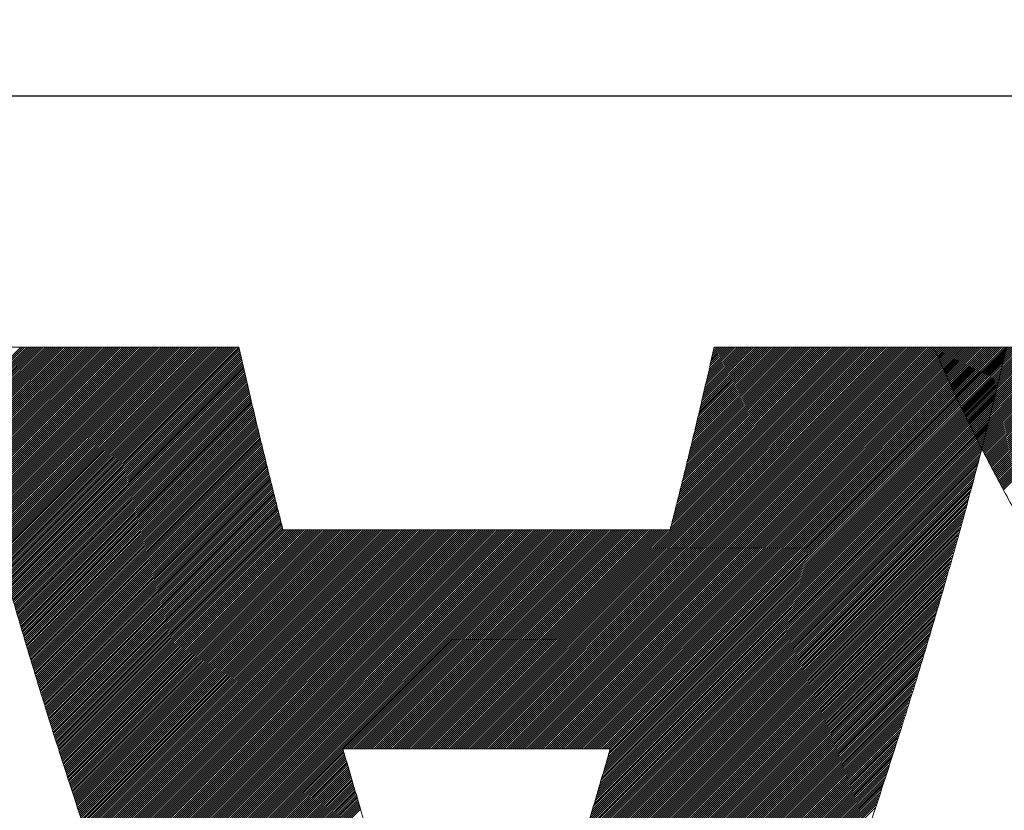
# Model space of a CAD drawing. Header units: millimetres. Extents: x 0 to 1076, y 0 to 742.
# Tile 55 of 124: x 145 to 149.31, y 487.87 to 491.33. Entities that reach past the tile are written whole.
import ezdxf

# ---------------------------------------------------------------- set-up
doc = ezdxf.new("R2010")
doc.units = ezdxf.units.MM
doc.header["$LTSCALE"] = 0.454724
doc.layers.add('NoLayerName_001', color=7, linetype='Continuous')
doc.layers.add('NoLayerName_002', color=7, linetype='Continuous')

# ---------------------------------------------------------------- blocks, each defined once
blk = doc.blocks.new('JZB_0009')
at = {"layer": 'NoLayerName_002', "color": 7, "linetype": 'Continuous', "lineweight": 25}
for p, q in [((11.0059, 4.8402), (10.7433, 4.5776)), ((11.0148, 4.8402), (10.745, 4.5704)), ((11.0237, 4.8402), (10.7467, 4.5632)), ((11.0326, 4.8402), (10.7484, 4.5561)), ((11.0415, 4.8402), (10.7502, 4.5489)), ((11.0504, 4.8402), (10.7519, 4.5417)), ((11.0593, 4.8402), (10.7537, 4.5346)), ((11.0682, 4.8402), (10.7556, 4.5276)), ((11.0771, 4.8402), (10.7574, 4.5205)), ((11.086, 4.8402), (10.7592, 4.5134)), ((11.095, 4.8402), (10.7611, 4.5063)), ((11.1039, 4.8402), (10.7629, 4.4992)), ((11.1128, 4.8402), (10.7647, 4.4922)), ((11.1217, 4.8402), (10.7665, 4.4851)), ((11.1306, 4.8402), (10.7684, 4.478)), ((11.1395, 4.8402), (10.7702, 4.4709)), ((11.1484, 4.8402), (10.772, 4.4638)), ((11.1573, 4.8402), (10.7739, 4.4568)), ((11.1662, 4.8402), (10.7757, 4.4497)), ((11.1751, 4.8402), (10.7775, 4.4426)), ((11.184, 4.8402), (10.7793, 4.4355)), ((11.1929, 4.8402), (10.7812, 4.4284)), ((11.2019, 4.8402), (10.783, 4.4214)), ((11.2108, 4.8402), (10.7848, 4.4143)), ((11.2197, 4.8402), (10.7867, 4.4072)), ((11.2286, 4.8402), (10.7885, 4.4001)), ((11.2375, 4.8402), (10.7903, 4.393)), ((11.2464, 4.8402), (10.7922, 4.386)), ((11.2553, 4.8402), (10.794, 4.3789)), ((11.2642, 4.8402), (10.7958, 4.3718)), ((11.2731, 4.8402), (10.7976, 4.3647)), ((11.282, 4.8402), (10.7995, 4.3576)), ((11.2909, 4.8402), (10.8013, 4.3506)), ((11.2998, 4.8402), (10.8031, 4.3435)), ((11.3088, 4.8402), (10.805, 4.3364)), ((11.3177, 4.8402), (10.8068, 4.3293)), ((11.3266, 4.8402), (10.8086, 4.3223)), ((11.3355, 4.8402), (10.8104, 4.3152)), ((11.3444, 4.8402), (10.8123, 4.3081)), ((11.3533, 4.8402), (10.8141, 4.301)), ((11.3622, 4.8402), (10.8159, 4.2939)), ((11.3711, 4.8402), (10.8178, 4.2869)), ((11.38, 4.8402), (10.8196, 4.2798)), ((11.3889, 4.8402), (10.8214, 4.2727)), ((11.3978, 4.8402), (10.8232, 4.2656)), ((11.4067, 4.8402), (10.8251, 4.2585)), ((11.4157, 4.8402), (10.8269, 4.2515)), ((11.4246, 4.8402), (10.8287, 4.2444)), ((11.4335, 4.8402), (10.8306, 4.2373)), ((11.4424, 4.8402), (10.8325, 4.2303)), ((11.4513, 4.8402), (10.8344, 4.2234)), ((11.4602, 4.8402), (10.8364, 4.2164)), ((11.4691, 4.8402), (10.8384, 4.2095)), ((11.478, 4.8402), (10.8403, 4.2025)), ((11.4869, 4.8402), (10.8423, 4.1956)), ((11.4958, 4.8402), (10.8442, 4.1886)), ((11.5047, 4.8402), (10.8462, 4.1817)), ((11.5136, 4.8402), (10.8482, 4.1747)), ((11.5226, 4.8402), (10.8501, 4.1678)), ((11.5315, 4.8402), (10.8521, 4.1608)), ((11.5404, 4.8402), (10.8541, 4.1539)), ((11.5493, 4.8402), (10.856, 4.1469)), ((11.5582, 4.8402), (10.858, 4.14)), ((11.5671, 4.8402), (10.8599, 4.133)), ((11.576, 4.8402), (10.8619, 4.1261)), ((11.5849, 4.8402), (10.8639, 4.1192)), ((11.5938, 4.8402), (10.8658, 4.1122)), ((11.6027, 4.8402), (10.8678, 4.1053)), ((11.6116, 4.8402), (10.8697, 4.0983)), ((11.6206, 4.8402), (10.8717, 4.0914)), ((11.6295, 4.8402), (10.8737, 4.0844)), ((11.6384, 4.8402), (10.8756, 4.0775)), ((11.6473, 4.8402), (10.8776, 4.0705)), ((11.6562, 4.8402), (10.8795, 4.0636)), ((11.6651, 4.8402), (10.8815, 4.0566)), ((11.674, 4.8402), (10.8835, 4.0497)), ((11.6829, 4.8402), (10.8854, 4.0427)), ((11.6918, 4.8402), (10.8874, 4.0358)), ((11.7007, 4.8402), (10.8893, 4.0288)), ((11.7096, 4.8402), (10.8913, 4.0219)), ((11.7185, 4.8402), (10.8933, 4.0149)), ((11.7275, 4.8402), (10.8952, 4.008)), ((11.7364, 4.8402), (10.8972, 4.001)), ((11.7453, 4.8402), (10.8992, 3.9941)), ((11.7542, 4.8402), (10.9011, 3.9871)), ((11.7631, 4.8402), (10.9031, 3.9802)), ((11.772, 4.8402), (10.905, 3.9733)), ((11.7809, 4.8402), (10.907, 3.9663)), ((11.7898, 4.8402), (10.909, 3.9594)), ((11.7987, 4.8402), (10.9109, 3.9524)), ((11.8076, 4.8402), (10.9129, 3.9455)), ((11.8165, 4.8402), (10.9148, 3.9385)), ((11.8254, 4.8402), (10.9168, 3.9316)), ((11.8344, 4.8402), (10.9188, 3.9246)), ((11.8433, 4.8402), (10.9207, 3.9177)), ((11.8522, 4.8402), (10.9227, 3.9107)), ((11.8611, 4.8402), (10.9246, 3.9038)), ((11.87, 4.8402), (10.9266, 3.8968)), ((11.8789, 4.8402), (10.9286, 3.8899)), ((11.8878, 4.8402), (10.9305, 3.8829)), ((11.8967, 4.8402), (10.9325, 3.876)), ((11.9056, 4.8402), (10.9344, 3.869)), ((11.9145, 4.8402), (10.9364, 3.8621)), ((11.9234, 4.8402), (10.9384, 3.8551)), ((11.9323, 4.8402), (10.9403, 3.8482)), ((11.9413, 4.8402), (10.9423, 3.8413)), ((11.9502, 4.8402), (10.9443, 3.8343)), ((11.9591, 4.8402), (10.9462, 3.8274)), ((11.9616, 4.8339), (10.9482, 3.8204)), ((11.9633, 4.8266), (10.9501, 3.8135)), ((14.6494, 4.8402), (12.8899, 3.0807)), ((14.6583, 4.8402), (12.8988, 3.0807)), ((14.6672, 4.8402), (12.9078, 3.0807)), ((14.6761, 4.8402), (12.9167, 3.0807)), ((14.6851, 4.8402), (12.9256, 3.0807)), ((14.694, 4.8402), (12.9345, 3.0807)), ((14.7029, 4.8402), (12.9434, 3.0807)), ((14.7118, 4.8402), (12.9523, 3.0807)), ((14.7207, 4.8402), (12.9612, 3.0807)), ((14.7296, 4.8402), (12.9701, 3.0807)), ((14.7385, 4.8402), (12.979, 3.0807)), ((14.7474, 4.8402), (12.9879, 3.0807)), ((14.7563, 4.8402), (12.9968, 3.0807)), ((14.7652, 4.8402), (13.0057, 3.0807)), ((14.7741, 4.8402), (13.0147, 3.0807)), ((14.783, 4.8402), (13.0236, 3.0807)), ((14.792, 4.8402), (13.0325, 3.0807)), ((14.8009, 4.8402), (13.0414, 3.0807)), ((14.8098, 4.8402), (13.0503, 3.0807)), ((14.8187, 4.8402), (13.0592, 3.0807)), ((14.8276, 4.8402), (13.0681, 3.0807)), ((14.8365, 4.8402), (13.077, 3.0807)), ((14.8454, 4.8402), (13.0859, 3.0807)), ((14.8543, 4.8402), (13.0948, 3.0807)), ((14.8632, 4.8402), (13.1037, 3.0807)), ((14.8721, 4.8402), (13.1126, 3.0807)), ((14.881, 4.8402), (13.1216, 3.0807)), ((14.8899, 4.8402), (13.1305, 3.0807)), ((14.8989, 4.8402), (13.1394, 3.0807)), ((14.9078, 4.8402), (13.1483, 3.0807)), ((14.9167, 4.8402), (13.1572, 3.0807)), ((14.9256, 4.8402), (13.1661, 3.0807)), ((14.9345, 4.8402), (13.175, 3.0807)), ((14.9434, 4.8402), (13.1839, 3.0807)), ((14.9523, 4.8402), (13.1928, 3.0807)), ((14.9612, 4.8402), (13.2017, 3.0807)), ((14.9701, 4.8402), (13.2106, 3.0807)), ((14.979, 4.8402), (13.2196, 3.0807)), ((14.9879, 4.8402), (13.2285, 3.0807)), ((14.9968, 4.8402), (13.2374, 3.0807)), ((15.0058, 4.8402), (13.2463, 3.0807)), ((15.0147, 4.8402), (13.2552, 3.0807)), ((15.0236, 4.8402), (13.2641, 3.0807)), ((15.0325, 4.8402), (13.273, 3.0807)), ((15.0414, 4.8402), (13.2819, 3.0807)), ((15.0503, 4.8402), (13.2908, 3.0807)), ((15.0592, 4.8402), (13.2997, 3.0807)), ((15.0681, 4.8402), (13.3086, 3.0807)), ((15.077, 4.8402), (13.3175, 3.0807)), ((15.0859, 4.8402), (13.3265, 3.0807)), ((15.0948, 4.8402), (13.3354, 3.0807)), ((15.1037, 4.8402), (13.3443, 3.0807)), ((15.1127, 4.8402), (13.3532, 3.0807)), ((15.1216, 4.8402), (13.3621, 3.0807)), ((15.1305, 4.8402), (13.371, 3.0807)), ((15.1394, 4.8402), (13.3799, 3.0807)), ((15.1483, 4.8402), (13.3888, 3.0807)), ((15.1572, 4.8402), (13.3977, 3.0807)), ((15.1661, 4.8402), (13.4066, 3.0807)), ((15.175, 4.8402), (13.4155, 3.0807)), ((15.1839, 4.8402), (13.4244, 3.0807)), ((15.1928, 4.8402), (13.4334, 3.0807)), ((15.2017, 4.8402), (13.4423, 3.0807)), ((15.2106, 4.8402), (13.4512, 3.0807)), ((15.2196, 4.8402), (13.4601, 3.0807)), ((15.2285, 4.8402), (13.469, 3.0807)), ((15.2374, 4.8402), (13.4779, 3.0807)), ((15.2463, 4.8402), (13.4868, 3.0807)), ((15.2552, 4.8402), (13.4957, 3.0807)), ((15.2641, 4.8402), (13.5046, 3.0807)), ((15.273, 4.8402), (13.5135, 3.0807)), ((15.2819, 4.8402), (13.5224, 3.0807)), ((15.2908, 4.8402), (13.5313, 3.0807)), ((15.2997, 4.8402), (13.5403, 3.0807)), ((15.3086, 4.8402), (13.5492, 3.0807)), ((15.3176, 4.8402), (13.5581, 3.0807)), ((15.3183, 4.832), (13.567, 3.0807)), ((14.6405, 4.8402), (13.8497, 4.0494)), ((14.6316, 4.8402), (13.8527, 4.0613)), ((14.6227, 4.8402), (13.8556, 4.0731)), ((14.6138, 4.8402), (13.8586, 4.085)), ((14.6049, 4.8402), (13.8615, 4.0969)), ((14.596, 4.8402), (13.8645, 4.1087)), ((14.5871, 4.8402), (13.8674, 4.1206)), ((14.5782, 4.8402), (13.8704, 4.1325)), ((14.5692, 4.8402), (13.8734, 4.1443)), ((14.5603, 4.8402), (13.8763, 4.1562)), ((14.5514, 4.8402), (13.8793, 4.1681)), ((14.5425, 4.8402), (13.8822, 4.1799)), ((14.5336, 4.8402), (13.8852, 4.1918)), ((14.5247, 4.8402), (13.8881, 4.2037)), ((14.5158, 4.8402), (13.8911, 4.2155)), ((14.5069, 4.8402), (13.8941, 4.2274)), ((14.498, 4.8402), (13.897, 4.2392)), ((14.4891, 4.8402), (13.9, 4.2511)), ((14.4802, 4.8402), (13.9029, 4.263)), ((14.4712, 4.8402), (13.9059, 4.2748)), ((14.4623, 4.8402), (13.9088, 4.2867)), ((14.4534, 4.8402), (13.9118, 4.2986)), ((14.4445, 4.8402), (13.9148, 4.3104)), ((14.4356, 4.8402), (13.9177, 4.3223)), ((14.4267, 4.8402), (13.9207, 4.3342)), ((14.4178, 4.8402), (13.9236, 4.346)), ((14.4089, 4.8402), (13.9266, 4.3579)), ((14.4, 4.8402), (13.9295, 4.3698)), ((14.3911, 4.8402), (13.9325, 4.3816)), ((14.3822, 4.8402), (13.9354, 4.3935)), ((14.3733, 4.8402), (13.9384, 4.4054)), ((14.3643, 4.8402), (13.9414, 4.4172)), ((14.3554, 4.8402), (13.9443, 4.4291)), ((14.3465, 4.8402), (13.9473, 4.441)), ((14.3376, 4.8402), (13.9502, 4.4528)), ((14.3287, 4.8402), (13.9529, 4.4644)), ((14.3198, 4.8402), (13.9556, 4.476)), ((14.3109, 4.8402), (13.9583, 4.4876)), ((14.302, 4.8402), (13.961, 4.4992)), ((14.2931, 4.8402), (13.9637, 4.5108)), ((14.2842, 4.8402), (13.9664, 4.5224)), ((14.2753, 4.8402), (13.9691, 4.534)), ((14.2664, 4.8402), (13.9718, 4.5457)), ((14.2574, 4.8402), (13.9745, 4.5573)), ((14.2485, 4.8402), (13.9772, 4.5689)), ((14.2396, 4.8402), (13.9799, 4.5805)), ((14.2307, 4.8402), (13.9826, 4.5921)), ((14.2218, 4.8402), (13.9853, 4.6037)), ((14.2129, 4.8402), (13.988, 4.6153)), ((14.204, 4.8402), (13.9907, 4.6269)), ((14.1951, 4.8402), (13.9934, 4.6385)), ((14.1862, 4.8402), (13.9961, 4.6501)), ((14.1773, 4.8402), (13.9987, 4.6617)), ((14.1684, 4.8402), (14.0014, 4.6733)), ((14.1595, 4.8402), (14.0041, 4.6849)), ((14.1505, 4.8402), (14.0068, 4.6965)), ((14.1416, 4.8402), (14.0095, 4.7081)), ((14.1327, 4.8402), (14.0122, 4.7197)), ((14.1238, 4.8402), (14.0149, 4.7313)), ((14.1149, 4.8402), (14.0176, 4.7429)), ((14.106, 4.8402), (14.0203, 4.7545)), ((14.0971, 4.8402), (14.023, 4.7661)), ((14.0882, 4.8402), (14.0257, 4.7777)), ((14.0793, 4.8402), (14.0284, 4.7893)), ((14.0704, 4.8402), (14.0311, 4.8009)), ((14.0615, 4.8402), (14.0338, 4.8125)), ((14.0526, 4.8402), (14.0365, 4.8241)), ((14.0436, 4.8402), (14.0392, 4.8357)), ((15.0059, 4.8403), (15.0016, 4.836)), ((15.0148, 4.8403), (15.0043, 4.8298)), ((15.0237, 4.8403), (15.007, 4.8237)), ((15.0326, 4.8403), (15.0097, 4.8175)), ((15.0415, 4.8403), (15.0125, 4.8113)), ((15.0504, 4.8403), (15.0152, 4.8051)), ((15.0593, 4.8403), (15.0179, 4.7989)), ((15.0682, 4.8403), (15.0206, 4.7927)), ((15.0771, 4.8403), (15.0234, 4.7865)), ((15.086, 4.8403), (15.0261, 4.7804)), ((15.0949, 4.8403), (15.0289, 4.7743)), ((15.1039, 4.8403), (15.0317, 4.7682)), ((15.1128, 4.8403), (15.0345, 4.7621)), ((15.1217, 4.8403), (15.0373, 4.756)), ((15.1306, 4.8403), (15.0401, 4.7499)), ((15.1395, 4.8403), (15.0429, 4.7438)), ((15.1484, 4.8403), (15.0457, 4.7376)), ((15.1573, 4.8403), (15.0485, 4.7315)), ((15.1662, 4.8403), (15.0513, 4.7254)), ((15.1751, 4.8403), (15.0541, 4.7193)), ((15.184, 4.8403), (15.0569, 4.7132)), ((15.1929, 4.8403), (15.0597, 4.7071)), ((15.2019, 4.8403), (15.0625, 4.701)), ((15.2108, 4.8403), (15.0653, 4.6949)), ((15.2197, 4.8403), (15.0681, 4.6888)), ((15.2286, 4.8403), (15.0709, 4.6826)), ((15.2375, 4.8403), (15.0737, 4.6765)), ((15.2464, 4.8403), (15.0765, 4.6704)), ((15.2553, 4.8403), (15.0793, 4.6643)), ((15.2642, 4.8403), (15.0822, 4.6583)), ((15.2731, 4.8403), (15.0852, 4.6524)), ((15.282, 4.8403), (15.0881, 4.6464)), ((15.2909, 4.8403), (15.091, 4.6404)), ((15.2998, 4.8403), (15.0939, 4.6344)), ((15.3088, 4.8403), (15.0969, 4.6284)), ((15.3177, 4.8403), (15.0998, 4.6225)), ((15.3266, 4.8403), (15.1027, 4.6165)), ((15.3355, 4.8403), (15.1057, 4.6105)), ((15.3444, 4.8403), (15.1086, 4.6045)), ((15.3533, 4.8403), (15.1115, 4.5985)), ((15.3622, 4.8403), (15.1144, 4.5926)), ((15.3711, 4.8403), (15.1174, 4.5866)), ((15.38, 4.8403), (15.1203, 4.5806)), ((15.3889, 4.8403), (15.1232, 4.5746)), ((15.3978, 4.8403), (15.1262, 4.5686)), ((15.4067, 4.8403), (15.1291, 4.5627)), ((15.4157, 4.8403), (15.132, 4.5567)), ((15.4246, 4.8403), (15.1349, 4.5507)), ((15.4335, 4.8403), (15.1379, 4.5447)), ((15.4424, 4.8403), (15.1408, 4.5387)), ((15.4513, 4.8403), (15.1437, 4.5328)), ((15.4602, 4.8403), (15.1467, 4.5268)), ((15.4691, 4.8403), (15.1496, 4.5208)), ((15.478, 4.8403), (15.1525, 4.5148)), ((15.4869, 4.8403), (15.1554, 4.5088)), ((15.4958, 4.8403), (15.1584, 4.5029)), ((15.5047, 4.8403), (15.1613, 4.4969)), ((15.5136, 4.8403), (15.1642, 4.4909)), ((15.5226, 4.8403), (15.1672, 4.4849)), ((15.5315, 4.8403), (15.1701, 4.4789)), ((15.5404, 4.8403), (15.173, 4.473)), ((15.5493, 4.8403), (15.1759, 4.467)), ((15.5582, 4.8403), (15.1789, 4.461)), ((15.5671, 4.8403), (15.1818, 4.455)), ((15.576, 4.8403), (15.1847, 4.4491)), ((15.5849, 4.8403), (15.1877, 4.4431)), ((15.5938, 4.8403), (15.1906, 4.4371)), ((15.6027, 4.8403), (15.1935, 4.4311)), ((15.6116, 4.8403), (15.1964, 4.4251)), ((15.6205, 4.8403), (15.1994, 4.4192)), ((15.6295, 4.8403), (15.2023, 4.4132)), ((15.6384, 4.8403), (15.2054, 4.4074)), ((15.6473, 4.8403), (15.2085, 4.4015)), ((15.6562, 4.8403), (15.2116, 4.3957)), ((15.6651, 4.8403), (15.2146, 4.3899)), ((15.674, 4.8403), (15.2177, 4.384)), ((15.6829, 4.8403), (15.2208, 4.3782)), ((15.6918, 4.8403), (15.2239, 4.3724)), ((15.7007, 4.8403), (15.2269, 4.3665)), ((15.7096, 4.8403), (15.23, 4.3607)), ((15.7185, 4.8403), (15.2331, 4.3549)), ((15.7274, 4.8403), (15.2362, 4.349)), ((15.7364, 4.8403), (15.2392, 4.3432)), ((15.7453, 4.8403), (15.2423, 4.3374)), ((15.7542, 4.8403), (15.2454, 4.3315)), ((15.7631, 4.8403), (15.2485, 4.3257)), ((15.772, 4.8403), (15.2515, 4.3199)), ((15.7809, 4.8403), (15.2546, 4.314)), ((15.7898, 4.8403), (15.2577, 4.3082)), ((15.7987, 4.8403), (15.2608, 4.3024)), ((15.8076, 4.8403), (15.2638, 4.2965)), ((15.8165, 4.8403), (15.2669, 4.2907)), ((15.8254, 4.8403), (15.27, 4.2849)), ((15.8343, 4.8403), (15.273, 4.279)), ((15.8433, 4.8403), (15.2761, 4.2732)), ((15.8522, 4.8403), (15.2792, 4.2674)), ((15.8611, 4.8403), (15.2823, 4.2615)), ((15.87, 4.8403), (15.2853, 4.2557)), ((15.8789, 4.8403), (15.2884, 4.2499)), ((15.8878, 4.8403), (15.2915, 4.244)), ((15.8967, 4.8403), (15.2946, 4.2382)), ((15.9056, 4.8403), (15.2976, 4.2324)), ((15.9145, 4.8403), (15.3007, 4.2265)), ((15.9234, 4.8403), (15.3038, 4.2207)), ((15.9323, 4.8403), (15.3069, 4.2149)), ((11.965, 4.8194), (10.9521, 3.8065)), ((11.9667, 4.8122), (10.9541, 3.7996)), ((11.9683, 4.8049), (10.956, 3.7926)), ((11.97, 4.7977), (10.958, 3.7857)), ((11.9717, 4.7905), (10.9599, 3.7787)), ((15.3155, 4.8203), (13.5759, 3.0807)), ((15.307, 4.7851), (13.5778, 3.056)), ((15.3098, 4.7968), (13.5816, 3.0686)), ((15.3126, 4.8086), (13.5848, 3.0807)), ((11.9734, 4.7832), (10.9619, 3.7718)), ((11.9751, 4.776), (10.9639, 3.7648)), ((11.9767, 4.7688), (10.9658, 3.7579)), ((11.9784, 4.7616), (10.9678, 3.7509)), ((11.9801, 4.7543), (10.9697, 3.744)), ((11.9818, 4.7471), (10.9717, 3.737)), ((15.2985, 4.7499), (13.5667, 3.0181)), ((15.3014, 4.7617), (13.5704, 3.0307)), ((15.3042, 4.7734), (13.5741, 3.0433)), ((11.9834, 4.7399), (10.9737, 3.7301)), ((11.9851, 4.7326), (10.9756, 3.7231)), ((11.9868, 4.7254), (10.9776, 3.7162)), ((11.9885, 4.7182), (10.9796, 3.7092)), ((11.9902, 4.7109), (10.9815, 3.7023)), ((11.9918, 4.7037), (10.9835, 3.6954)), ((15.2872, 4.703), (13.5518, 2.9675)), ((15.2901, 4.7147), (13.5555, 2.9802)), ((15.2929, 4.7265), (13.5592, 2.9928)), ((15.2957, 4.7382), (13.5629, 3.0054)), ((11.9935, 4.6965), (10.9854, 3.6884)), ((11.9952, 4.6893), (10.9874, 3.6815)), ((11.9969, 4.682), (10.9894, 3.6745)), ((11.9985, 4.6748), (10.9913, 3.6676)), ((12.0002, 4.6676), (10.9933, 3.6606)), ((12.0019, 4.6603), (10.9952, 3.6537)), ((15.276, 4.6561), (13.5369, 2.917)), ((15.2788, 4.6678), (13.5406, 2.9296)), ((15.2816, 4.6796), (13.5443, 2.9423)), ((15.2844, 4.6913), (13.548, 2.9549)), ((12.0036, 4.6531), (10.9972, 3.6467)), ((12.0053, 4.6459), (10.9992, 3.6398)), ((12.0069, 4.6386), (11.0011, 3.6328)), ((12.0086, 4.6314), (11.0031, 3.6259)), ((12.0103, 4.6242), (11.005, 3.6189)), ((12.012, 4.6169), (11.007, 3.612)), ((15.2675, 4.6209), (13.5257, 2.8791)), ((15.2703, 4.6326), (13.5294, 2.8917)), ((15.2731, 4.6444), (13.5332, 2.9044)), ((12.0136, 4.6097), (11.009, 3.605)), ((12.0153, 4.6025), (11.011, 3.5981)), ((12.017, 4.5953), (11.0131, 3.5914)), ((12.0187, 4.588), (11.0152, 3.5846)), ((12.0204, 4.5808), (11.0173, 3.5778)), ((12.022, 4.5736), (11.0194, 3.571)), ((15.2562, 4.574), (13.5108, 2.8286)), ((15.259, 4.5857), (13.5145, 2.8412)), ((15.2619, 4.5974), (13.5183, 2.8539)), ((15.2647, 4.6092), (13.522, 2.8665)), ((12.0237, 4.5663), (11.0215, 3.5642)), ((12.0254, 4.5591), (11.0237, 3.5574)), ((12.0271, 4.5519), (11.0258, 3.5506)), ((12.0287, 4.5446), (11.0279, 3.5438)), ((12.0304, 4.5374), (11.03, 3.537)), ((12.0321, 4.5302), (11.0321, 3.5302)), ((15.2446, 4.5267), (13.4959, 2.7781)), ((15.2477, 4.5387), (13.4997, 2.7907)), ((15.2506, 4.5505), (13.5034, 2.8033)), ((15.2534, 4.5623), (13.5071, 2.816)), ((12.0338, 4.523), (11.0342, 3.5234)), ((12.0355, 4.5157), (11.0363, 3.5166)), ((12.0371, 4.5085), (11.0384, 3.5098)), ((12.0388, 4.5013), (11.0406, 3.503)), ((12.0405, 4.494), (11.0427, 3.4962)), ((12.0422, 4.4868), (11.0448, 3.4894)), ((15.2352, 4.4907), (13.4848, 2.7402)), ((15.2384, 4.5027), (13.4885, 2.7528)), ((15.2415, 4.5147), (13.4922, 2.7654)), ((12.0439, 4.4796), (11.0469, 3.4826)), ((12.0455, 4.4723), (11.049, 3.4758)), ((12.0472, 4.4651), (11.0511, 3.469)), ((12.0489, 4.4579), (11.0532, 3.4622)), ((12.0506, 4.4507), (11.0553, 3.4554)), ((12.0524, 4.4435), (11.0575, 3.4486)), ((15.2228, 4.4426), (13.4692, 2.689)), ((15.2259, 4.4546), (13.4731, 2.7018)), ((15.229, 4.4666), (13.477, 2.7146)), ((15.2321, 4.4786), (13.481, 2.7275)), ((12.0541, 4.4364), (11.0596, 3.4418)), ((12.0559, 4.4293), (11.0617, 3.435)), ((12.0577, 4.4222), (11.0638, 3.4282)), ((12.0595, 4.415), (11.0659, 3.4214)), ((12.0613, 4.4079), (11.068, 3.4147)), ((12.063, 4.4008), (11.0701, 3.4079)), ((15.2135, 4.4066), (13.4574, 2.6505)), ((15.2166, 4.4186), (13.4613, 2.6633)), ((15.2197, 4.4306), (13.4653, 2.6761)), ((12.0648, 4.3936), (11.0722, 3.4011)), ((12.0666, 4.3865), (11.0744, 3.3943)), ((12.0684, 4.3794), (11.0765, 3.3875)), ((12.0702, 4.3722), (11.0786, 3.3807)), ((12.0719, 4.3651), (11.0807, 3.3739)), ((12.0737, 4.358), (11.0828, 3.3671)), ((15.2011, 4.3585), (13.4417, 2.5991)), ((15.2042, 4.3705), (13.4457, 2.612)), ((15.2073, 4.3825), (13.4496, 2.6248)), ((15.2104, 4.3946), (13.4535, 2.6376)), ((12.0755, 4.3509), (11.0849, 3.3603)), ((12.0773, 4.3437), (11.087, 3.3535)), ((12.079, 4.3366), (11.0891, 3.3467)), ((12.0808, 4.3295), (11.0913, 3.3399)), ((12.0826, 4.3223), (11.0934, 3.3331)), ((12.0844, 4.3152), (11.0955, 3.3263)), ((15.1887, 4.3105), (13.426, 2.5478)), ((15.1918, 4.3225), (13.43, 2.5606)), ((15.1949, 4.3345), (13.4339, 2.5735)), ((15.198, 4.3465), (13.4378, 2.5863)), ((12.0862, 4.3081), (11.0976, 3.3195)), ((12.0879, 4.3009), (11.0997, 3.3127)), ((12.0897, 4.2938), (11.1018, 3.3059)), ((12.0915, 4.2867), (11.1039, 3.2991)), ((12.0933, 4.2796), (11.106, 3.2923)), ((12.095, 4.2724), (11.1081, 3.2855)), ((15.1794, 4.2744), (13.4143, 2.5093)), ((15.1825, 4.2864), (13.4182, 2.5221)), ((15.1856, 4.2985), (13.4221, 2.535)), ((12.0968, 4.2653), (11.1103, 3.2787)), ((12.0986, 4.2582), (11.1124, 3.2719)), ((12.1004, 4.251), (11.1145, 3.2651)), ((12.1022, 4.2439), (11.1166, 3.2583)), ((12.1039, 4.2368), (11.1187, 3.2515)), ((12.1057, 4.2296), (11.1208, 3.2447)), ((15.1667, 4.2261), (13.3986, 2.458)), ((15.1701, 4.2384), (13.4025, 2.4708)), ((15.1732, 4.2504), (13.4064, 2.4836)), ((15.1763, 4.2624), (13.4103, 2.4965)), ((12.1075, 4.2225), (11.1229, 3.238)), ((12.1093, 4.2154), (11.125, 3.2312)), ((12.1111, 4.2082), (11.1272, 3.2244)), ((12.1128, 4.2011), (11.1293, 3.2176)), ((12.1146, 4.194), (11.1314, 3.2108)), ((12.1164, 4.1869), (11.1335, 3.204)), ((15.1562, 4.1889), (13.3868, 2.4195)), ((15.1597, 4.2013), (13.3907, 2.4323)), ((15.1632, 4.2137), (13.3946, 2.4451)), ((12.1182, 4.1797), (11.1356, 3.1972)), ((12.1199, 4.1726), (11.1377, 3.1904)), ((12.1217, 4.1655), (11.1398, 3.1836)), ((12.1235, 4.1583), (11.1419, 3.1768)), ((12.1253, 4.1512), (11.1441, 3.17)), ((12.1271, 4.1441), (11.1462, 3.1632)), ((15.1421, 4.1392), (13.3708, 2.3679)), ((15.1456, 4.1516), (13.375, 2.381)), ((15.1491, 4.164), (13.3789, 2.3938)), ((15.1526, 4.1764), (13.3829, 2.4067)), ((12.1288, 4.1369), (11.1483, 3.1564)), ((12.1306, 4.1298), (11.1504, 3.1496)), ((12.1324, 4.1227), (11.1525, 3.1428)), ((12.1342, 4.1156), (11.1546, 3.136)), ((12.1359, 4.1084), (11.1567, 3.1292)), ((12.1377, 4.1013), (11.1588, 3.1224)), ((12.1395, 4.0942), (11.161, 3.1156)), ((15.1316, 4.102), (13.3584, 2.3288)), ((15.1351, 4.1144), (13.3626, 2.3418)), ((15.1386, 4.1268), (13.3667, 2.3549)), ((12.1413, 4.087), (11.1631, 3.1088)), ((12.1431, 4.0799), (11.1652, 3.102)), ((12.1448, 4.0728), (11.1673, 3.0952)), ((12.1466, 4.0656), (11.1694, 3.0884)), ((12.1484, 4.0585), (11.1715, 3.0816)), ((12.1502, 4.0514), (11.1736, 3.0748)), ((15.1176, 4.0523), (13.3418, 2.2766)), ((15.1211, 4.0647), (13.346, 2.2896)), ((15.1246, 4.0771), (13.3501, 2.3027)), ((15.1281, 4.0896), (13.3543, 2.3157)), ((12.152, 4.0443), (11.1757, 3.068)), ((12.1572, 4.0406), (11.1779, 3.0613)), ((12.1661, 4.0406), (11.18, 3.0545)), ((12.175, 4.0406), (11.1821, 3.0477)), ((12.1839, 4.0406), (11.1842, 3.0409)), ((12.1929, 4.0406), (11.1863, 3.0341)), ((12.2018, 4.0406), (11.1884, 3.0273)), ((12.2107, 4.0406), (11.1905, 3.0205)), ((12.2196, 4.0406), (11.1926, 3.0137)), ((12.2285, 4.0406), (11.1948, 3.0069)), ((12.2374, 4.0406), (11.1969, 3.0001)), ((12.2463, 4.0406), (11.199, 2.9933)), ((12.2552, 4.0406), (11.2011, 2.9865)), ((12.2641, 4.0406), (11.2032, 2.9797)), ((12.273, 4.0406), (11.2053, 2.9729)), ((12.2819, 4.0406), (11.2074, 2.9661)), ((12.2908, 4.0406), (11.2095, 2.9593)), ((12.2998, 4.0406), (11.2117, 2.9525)), ((12.3087, 4.0406), (11.2139, 2.9458)), ((12.3176, 4.0406), (11.2161, 2.9392)), ((12.3265, 4.0406), (11.2184, 2.9325)), ((12.3354, 4.0406), (11.2206, 2.9259)), ((12.3443, 4.0406), (11.2229, 2.9192)), ((12.3532, 4.0406), (11.2251, 2.9125)), ((12.3621, 4.0406), (11.2274, 2.9059)), ((12.371, 4.0406), (11.2296, 2.8992)), ((12.3799, 4.0406), (11.2319, 2.8926)), ((12.3888, 4.0406), (11.2341, 2.8859)), ((12.3978, 4.0406), (11.2364, 2.8792)), ((12.4067, 4.0406), (11.2386, 2.8726)), ((12.4156, 4.0406), (11.2409, 2.8659)), ((12.4245, 4.0406), (11.2431, 2.8593)), ((12.4334, 4.0406), (11.2454, 2.8526)), ((12.4423, 4.0406), (11.2476, 2.8459)), ((12.4512, 4.0406), (11.2499, 2.8393)), ((12.4601, 4.0406), (11.2521, 2.8326)), ((12.469, 4.0406), (11.2544, 2.826)), ((12.4779, 4.0406), (11.2566, 2.8193)), ((12.4868, 4.0406), (11.2589, 2.8126)), ((12.4957, 4.0406), (11.2611, 2.806)), ((12.5047, 4.0406), (11.2634, 2.7993)), ((12.5136, 4.0406), (11.2656, 2.7927)), ((12.5225, 4.0406), (11.2678, 2.786)), ((12.5314, 4.0406), (11.2701, 2.7793)), ((12.5403, 4.0406), (11.2723, 2.7727)), ((12.5492, 4.0406), (11.2746, 2.766)), ((12.5581, 4.0406), (11.2768, 2.7594)), ((12.567, 4.0406), (11.2791, 2.7527)), ((12.5759, 4.0406), (11.2813, 2.746)), ((12.5848, 4.0406), (11.2836, 2.7394)), ((12.5937, 4.0406), (11.2858, 2.7327)), ((12.6026, 4.0406), (11.2881, 2.7261)), ((12.6116, 4.0406), (11.2903, 2.7194)), ((12.6205, 4.0406), (11.2926, 2.7127)), ((12.6294, 4.0406), (11.2948, 2.7061)), ((12.6383, 4.0406), (11.2971, 2.6994)), ((12.6472, 4.0406), (11.2993, 2.6928)), ((12.6561, 4.0406), (11.3016, 2.6861)), ((12.665, 4.0406), (11.3038, 2.6794)), ((12.6739, 4.0406), (11.3061, 2.6728)), ((12.6828, 4.0406), (11.3083, 2.6661)), ((12.6917, 4.0406), (11.3106, 2.6595)), ((12.7006, 4.0406), (11.3128, 2.6528)), ((12.7095, 4.0406), (11.3151, 2.6461)), ((12.7185, 4.0406), (11.3173, 2.6395)), ((12.7274, 4.0406), (11.3196, 2.6328)), ((12.7363, 4.0406), (11.3218, 2.6262)), ((12.7452, 4.0406), (11.3241, 2.6195)), ((12.7541, 4.0406), (11.3263, 2.6128)), ((12.763, 4.0406), (11.3285, 2.6062)), ((12.7719, 4.0406), (11.3308, 2.5995)), ((12.7808, 4.0406), (11.333, 2.5929)), ((12.7897, 4.0406), (11.3353, 2.5862)), ((12.7986, 4.0406), (11.3375, 2.5795)), ((12.8075, 4.0406), (11.3398, 2.5729)), ((12.8164, 4.0406), (11.342, 2.5662)), ((12.8254, 4.0406), (11.3443, 2.5596)), ((12.8343, 4.0406), (11.3465, 2.5529)), ((12.8432, 4.0406), (11.3488, 2.5462)), ((12.8521, 4.0406), (11.351, 2.5396)), ((12.861, 4.0406), (11.3533, 2.5329)), ((12.8699, 4.0406), (11.3555, 2.5262)), ((12.8788, 4.0406), (11.3578, 2.5196)), ((12.8877, 4.0406), (11.36, 2.5129)), ((12.8966, 4.0406), (11.3623, 2.5063)), ((12.9055, 4.0406), (11.3645, 2.4996)), ((12.9144, 4.0406), (11.3668, 2.4929)), ((12.9233, 4.0406), (11.369, 2.4863)), ((12.9323, 4.0406), (11.3713, 2.4796)), ((12.9412, 4.0406), (11.3735, 2.473)), ((12.9501, 4.0406), (11.3758, 2.4663)), ((12.959, 4.0406), (11.378, 2.4596)), ((12.9679, 4.0406), (11.3803, 2.453)), ((12.9768, 4.0406), (11.3825, 2.4463)), ((12.9857, 4.0406), (11.3848, 2.4397)), ((12.9946, 4.0406), (11.387, 2.433)), ((13.0035, 4.0406), (11.3892, 2.4263)), ((13.0124, 4.0406), (11.3915, 2.4197)), ((13.0213, 4.0406), (11.3937, 2.413)), ((13.0302, 4.0406), (11.396, 2.4064)), ((13.0392, 4.0406), (11.3982, 2.3997)), ((13.0481, 4.0406), (11.4005, 2.393)), ((13.057, 4.0406), (11.4027, 2.3864)), ((13.0659, 4.0406), (11.405, 2.3797)), ((13.0748, 4.0406), (11.4072, 2.3731)), ((13.0837, 4.0406), (11.4095, 2.3664)), ((13.0926, 4.0406), (11.4117, 2.3597)), ((13.1015, 4.0406), (11.414, 2.3531)), ((13.1104, 4.0406), (11.4162, 2.3464)), ((13.1193, 4.0406), (11.4185, 2.3398)), ((13.1282, 4.0406), (11.4207, 2.3331)), ((13.1372, 4.0406), (11.423, 2.3264)), ((13.1461, 4.0406), (11.4252, 2.3198)), ((13.155, 4.0406), (11.4275, 2.3131)), ((13.1639, 4.0406), (11.4297, 2.3065)), ((13.1728, 4.0406), (11.4321, 2.2999)), ((13.1817, 4.0406), (11.4344, 2.2934)), ((13.1906, 4.0406), (11.4368, 2.2868)), ((13.1995, 4.0406), (11.4392, 2.2803)), ((13.2084, 4.0406), (11.4416, 2.2738)), ((13.2173, 4.0406), (11.444, 2.2673)), ((13.2262, 4.0406), (11.4463, 2.2607)), ((13.2351, 4.0406), (11.4487, 2.2542)), ((13.2441, 4.0406), (11.4511, 2.2477)), ((13.253, 4.0406), (11.4535, 2.2411)), ((13.2619, 4.0406), (11.4559, 2.2346)), ((13.2708, 4.0406), (11.4582, 2.2281)), ((13.2797, 4.0406), (11.4606, 2.2216)), ((13.2886, 4.0406), (11.463, 2.215)), ((13.2975, 4.0406), (11.4654, 2.2085)), ((13.3064, 4.0406), (11.4678, 2.202)), ((13.3153, 4.0406), (11.4701, 2.1954)), ((13.3242, 4.0406), (11.4725, 2.1889)), ((13.3331, 4.0406), (11.4749, 2.1824)), ((13.342, 4.0406), (11.4773, 2.1759)), ((13.351, 4.0406), (11.4797, 2.1693)), ((13.3599, 4.0406), (11.482, 2.1628)), ((13.3688, 4.0406), (11.4844, 2.1563)), ((13.3777, 4.0406), (12.4178, 3.0807)), ((13.3866, 4.0406), (12.4267, 3.0807)), ((13.3955, 4.0406), (12.4356, 3.0807)), ((13.4044, 4.0406), (12.4445, 3.0807)), ((13.4133, 4.0406), (12.4534, 3.0807)), ((13.4222, 4.0406), (12.4623, 3.0807)), ((13.4311, 4.0406), (12.4712, 3.0807)), ((13.44, 4.0406), (12.4802, 3.0807)), ((13.4489, 4.0406), (12.4891, 3.0807)), ((13.4579, 4.0406), (12.498, 3.0807)), ((13.4668, 4.0406), (12.5069, 3.0807)), ((13.4757, 4.0406), (12.5158, 3.0807)), ((13.4846, 4.0406), (12.5247, 3.0807)), ((13.4935, 4.0406), (12.5336, 3.0807)), ((13.5024, 4.0406), (12.5425, 3.0807)), ((13.5113, 4.0406), (12.5514, 3.0807)), ((13.5202, 4.0406), (12.5603, 3.0807)), ((13.5291, 4.0406), (12.5692, 3.0807)), ((13.538, 4.0406), (12.5781, 3.0807)), ((13.5469, 4.0406), (12.5871, 3.0807)), ((13.5558, 4.0406), (12.596, 3.0807)), ((13.5648, 4.0406), (12.6049, 3.0807)), ((13.5737, 4.0406), (12.6138, 3.0807)), ((13.5826, 4.0406), (12.6227, 3.0807)), ((13.5915, 4.0406), (12.6316, 3.0807)), ((13.6004, 4.0406), (12.6405, 3.0807)), ((13.6093, 4.0406), (12.6494, 3.0807)), ((13.6182, 4.0406), (12.6583, 3.0807)), ((13.6271, 4.0406), (12.6672, 3.0807)), ((13.636, 4.0406), (12.6761, 3.0807)), ((13.6449, 4.0406), (12.685, 3.0807)), ((13.6538, 4.0406), (12.694, 3.0807)), ((13.6627, 4.0406), (12.7029, 3.0807)), ((13.6717, 4.0406), (12.7118, 3.0807)), ((13.6806, 4.0406), (12.7207, 3.0807)), ((13.6895, 4.0406), (12.7296, 3.0807)), ((13.6984, 4.0406), (12.7385, 3.0807)), ((13.7073, 4.0406), (12.7474, 3.0807)), ((13.7162, 4.0406), (12.7563, 3.0807)), ((13.7251, 4.0406), (12.7652, 3.0807)), ((13.734, 4.0406), (12.7741, 3.0807)), ((13.7429, 4.0406), (12.783, 3.0807)), ((13.7518, 4.0406), (12.7919, 3.0807)), ((13.7607, 4.0406), (12.8009, 3.0807)), ((13.7696, 4.0406), (12.8098, 3.0807)), ((13.7786, 4.0406), (12.8187, 3.0807)), ((13.7875, 4.0406), (12.8276, 3.0807)), ((13.7964, 4.0406), (12.8365, 3.0807)), ((13.8053, 4.0406), (12.8454, 3.0807)), ((13.8142, 4.0406), (12.8543, 3.0807)), ((13.8231, 4.0406), (12.8632, 3.0807)), ((13.832, 4.0406), (12.8721, 3.0807)), ((13.8409, 4.0406), (12.881, 3.0807)), ((15.1071, 4.0151), (13.3294, 2.2374)), ((15.1106, 4.0275), (13.3336, 2.2505)), ((15.1141, 4.0399), (13.3377, 2.2635)), ((15.0931, 3.9654), (13.3129, 2.1852)), ((15.0966, 3.9778), (13.317, 2.1983)), ((15.1001, 3.9903), (13.3211, 2.2113)), ((15.1036, 4.0027), (13.3253, 2.2244)), ((15.0826, 3.9282), (13.3004, 2.146)), ((15.0861, 3.9406), (13.3046, 2.1591)), ((15.0896, 3.953), (13.3087, 2.1721)), ((15.0686, 3.8786), (13.2839, 2.0938)), ((15.0721, 3.891), (13.288, 2.1069)), ((15.0756, 3.9034), (13.2921, 2.1199)), ((15.0791, 3.9158), (13.2963, 2.133)), ((15.0581, 3.8413), (13.2714, 2.0547)), ((15.0616, 3.8537), (13.2756, 2.0677)), ((15.0651, 3.8661), (13.2797, 2.0808)), ((15.0475, 3.8041), (13.2586, 2.0152)), ((15.051, 3.8165), (13.263, 2.0285)), ((15.0546, 3.8289), (13.2673, 2.0416)), ((15.0335, 3.7544), (13.2411, 1.962)), ((15.037, 3.7668), (13.2455, 1.9753)), ((15.0405, 3.7793), (13.2499, 1.9886)), ((15.044, 3.7917), (13.2542, 2.0019)), ((15.023, 3.7172), (13.2279, 1.9221)), ((15.0265, 3.7296), (13.2323, 1.9354)), ((15.03, 3.742), (13.2367, 1.9487)), ((15.009, 3.6675), (13.2104, 1.869)), ((15.0125, 3.68), (13.2148, 1.8823)), ((15.016, 3.6924), (13.2192, 1.8955)), ((15.0195, 3.7048), (13.2236, 1.9088)), ((14.9985, 3.6303), (13.1973, 1.8291)), ((15.002, 3.6427), (13.2016, 1.8424)), ((15.0055, 3.6551), (13.206, 1.8557)), ((14.9836, 3.5798), (13.1797, 1.7759)), ((14.9877, 3.5928), (13.1841, 1.7892)), ((14.9915, 3.6055), (13.1885, 1.8025)), ((14.995, 3.6179), (13.1929, 1.8158)), ((14.9716, 3.5411), (13.1666, 1.736)), ((14.9756, 3.554), (13.171, 1.7493)), ((14.9796, 3.5669), (13.1754, 1.7626)), ((14.9595, 3.5023), (13.1534, 1.6962)), ((14.9636, 3.5152), (13.1578, 1.7095)), ((14.9676, 3.5281), (13.1622, 1.7228)), ((14.9435, 3.4506), (13.1348, 1.6419)), ((14.9475, 3.4635), (13.1395, 1.6555)), ((14.9515, 3.4764), (13.1442, 1.6691)), ((14.9555, 3.4893), (13.1488, 1.6826)), ((14.9314, 3.4118), (13.1209, 1.6012)), ((14.9354, 3.4247), (13.1255, 1.6148)), ((14.9395, 3.4376), (13.1302, 1.6284)), ((14.9194, 3.373), (13.1069, 1.5605)), ((14.9234, 3.3859), (13.1116, 1.5741)), ((14.9274, 3.3989), (13.1162, 1.5877)), ((14.9033, 3.3213), (13.0883, 1.5063)), ((14.9073, 3.3342), (13.0929, 1.5199)), ((14.9113, 3.3472), (13.0976, 1.5334)), ((14.9153, 3.3601), (13.1022, 1.547)), ((14.8912, 3.2825), (13.0743, 1.4656)), ((14.8953, 3.2955), (13.079, 1.4792)), ((14.8993, 3.3084), (13.0836, 1.4927)), ((14.8792, 3.2438), (13.0603, 1.4249)), ((14.8832, 3.2567), (13.065, 1.4385)), ((14.8872, 3.2696), (13.0696, 1.452)), ((14.8631, 3.1921), (13.0417, 1.3706)), ((14.8671, 3.205), (13.0464, 1.3842)), ((14.8712, 3.2179), (13.051, 1.3978)), ((14.8752, 3.2308), (13.0557, 1.4113)), ((14.8511, 3.1533), (13.0273, 1.3295)), ((14.8551, 3.1662), (13.0321, 1.3432)), ((14.8591, 3.1791), (13.037, 1.357)), ((14.839, 3.1145), (13.0127, 1.2882)), ((14.843, 3.1274), (13.0176, 1.302)), ((14.847, 3.1403), (13.0224, 1.3157)), ((12.4157, 3.0787), (11.4868, 2.1497)), ((12.4177, 3.0718), (11.4892, 2.1432)), ((12.4197, 3.0648), (11.4916, 2.1367)), ((14.827, 3.0757), (12.1769, 0.4257)), ((14.8229, 3.0628), (12.1797, 0.4196)), ((14.831, 3.0886), (13.003, 1.2606)), ((14.835, 3.1016), (13.0079, 1.2744)), ((12.4217, 3.0579), (11.4939, 2.1301)), ((12.4237, 3.051), (11.4963, 2.1236)), ((12.4257, 3.0441), (11.4987, 2.1171)), ((12.4277, 3.0372), (11.5011, 2.1106)), ((12.4297, 3.0303), (11.5034, 2.104)), ((12.4318, 3.0234), (11.5058, 2.0975)), ((14.8189, 3.0499), (12.1825, 0.4135)), ((14.8149, 3.0369), (12.1853, 0.4074)), ((14.8109, 3.024), (12.1882, 0.4013)), ((12.4338, 3.0165), (11.5082, 2.091)), ((12.4358, 3.0097), (11.5106, 2.0844)), ((12.4378, 3.0028), (11.513, 2.0779)), ((12.4398, 2.9959), (11.5153, 2.0714)), ((12.4419, 2.989), (11.5177, 2.0649)), ((12.4439, 2.9821), (11.5201, 2.0583)), ((12.4459, 2.9752), (11.5225, 2.0518)), ((14.8069, 3.0111), (12.191, 0.3952)), ((14.8029, 2.9982), (12.1938, 0.3891)), ((14.7988, 2.9852), (12.1966, 0.383)), ((12.4479, 2.9683), (11.5249, 2.0453)), ((12.45, 2.9615), (11.5272, 2.0387)), ((12.452, 2.9546), (11.5296, 2.0322)), ((12.454, 2.9477), (11.532, 2.0257)), ((12.456, 2.9408), (11.5344, 2.0192)), ((12.4581, 2.9339), (11.5368, 2.0126)), ((14.7948, 2.9723), (12.1994, 0.3769)), ((14.7908, 2.9594), (12.2022, 0.3708)), ((14.7865, 2.9462), (12.205, 0.3647)), ((14.782, 2.9328), (12.2078, 0.3585)), ((12.4601, 2.927), (11.5391, 2.0061)), ((12.4621, 2.9201), (11.5415, 1.9996)), ((12.4641, 2.9133), (11.5439, 1.993)), ((12.4661, 2.9064), (11.5463, 1.9865)), ((12.4682, 2.8995), (11.5487, 1.98)), ((12.4702, 2.8926), (11.551, 1.9735)), ((14.7775, 2.9193), (12.2106, 0.3524)), ((14.7729, 2.9059), (12.2134, 0.3463)), ((14.7684, 2.8924), (12.2162, 0.3402)), ((12.4722, 2.8857), (11.5534, 1.9669)), ((12.4742, 2.8788), (11.5558, 1.9604)), ((12.4763, 2.8719), (11.5582, 1.9539)), ((12.4783, 2.8651), (11.5606, 1.9473)), ((12.4803, 2.8582), (11.5629, 1.9408)), ((12.4823, 2.8513), (11.5653, 1.9343)), ((12.4844, 2.8444), (11.5677, 1.9277)), ((14.7639, 2.879), (12.219, 0.3341)), ((14.7593, 2.8655), (12.2218, 0.328)), ((14.7548, 2.8521), (12.2246, 0.3219)), ((12.4864, 2.8376), (11.5701, 1.9212)), ((12.4885, 2.8307), (11.5725, 1.9147)), ((12.4906, 2.8239), (11.5748, 1.9082)), ((12.4926, 2.8171), (11.5772, 1.9016)), ((14.7502, 2.8386), (12.2274, 0.3158)), ((14.7457, 2.8252), (12.2302, 0.3097))]:
    blk.add_line(p, q, dxfattribs=at)
at = {"layer": 'NoLayerName_002', "color": 7, "linetype": 'Continuous', "lineweight": 13}
for points in [[(11.9602, 4.8402), (11.7468, 4.8402), (11.3201, 4.8402), (10.8935, 4.8402), (10.6801, 4.8402)], [(15.3203, 4.8402), (15.1069, 4.8402), (14.6802, 4.8402), (14.2536, 4.8402), (14.0402, 4.8402)], [(16.3999, 4.8403), (16.1665, 4.8403), (15.6998, 4.8403), (15.233, 4.8403), (14.9997, 4.8403)], [(13.8475, 4.0406), (13.5651, 4.0406), (13.0002, 4.0406), (12.4353, 4.0406), (12.1529, 4.0406)], [(12.4151, 3.0807), (12.6101, 3.0807), (13.0001, 3.0807), (13.3901, 3.0807), (13.5851, 3.0807)]]:
    blk.add_open_spline(points, degree=3, dxfattribs=at)
for points, knots in [([(10.6801, 4.8402), (10.7057, 4.7342), (10.7563, 4.5179), (10.8423, 4.1904), (10.9353, 3.8545), (11.0356, 3.513), (11.1419, 3.168), (11.2535, 2.822), (11.3696, 2.4772), (11.4893, 2.136), (11.6117, 1.8008), (11.736, 1.4739), (11.8614, 1.1577), (11.9868, 0.8544), (12.1119, 0.5666), (12.2345, 0.296), (12.3196, 0.1237), (12.3601, 0.0401)], [0, 0, 0, 0, 0.327112, 0.666498, 1.015766, 1.372509, 1.734304, 2.098723, 2.463328, 2.825683, 3.183347, 3.533883, 3.874858, 4.203849, 4.518442, 4.816245, 5.094894, 5.094894, 5.094894, 5.094894]), ([(12.1529, 4.0406), (12.1481, 4.0593), (12.1385, 4.0966), (12.1243, 4.1524), (12.1103, 4.2078), (12.0966, 4.2629), (12.083, 4.3176), (12.0697, 4.3719), (12.0566, 4.4257), (12.0437, 4.4792), (12.0311, 4.5322), (12.0186, 4.5847), (12.0065, 4.6368), (11.9945, 4.6883), (11.9828, 4.7394), (11.9714, 4.79), (11.9639, 4.8235), (11.9602, 4.8402)], [0, 0, 0, 0, 0.0579401, 0.1155021, 0.1726709, 0.2294312, 0.2857681, 0.3416664, 0.3971109, 0.4520866, 0.5065785, 0.5605713, 0.61405, 0.6669996, 0.719405, 0.7712512, 0.8225231, 0.8225231, 0.8225231, 0.8225231]), ([(13.6401, 0.0401), (13.6806, 0.1237), (13.7658, 0.296), (13.8884, 0.5666), (14.0135, 0.8544), (14.1389, 1.1577), (14.2643, 1.4739), (14.3886, 1.8008), (14.511, 2.136), (14.6307, 2.4772), (14.7468, 2.822), (14.8584, 3.168), (14.9648, 3.513), (15.065, 3.8545), (15.158, 4.1904), (15.244, 4.5179), (15.2947, 4.7342), (15.3203, 4.8402)], [0, 0, 0, 0, 0.278658, 0.576467, 0.891064, 1.220056, 1.561033, 1.911569, 2.269234, 2.631588, 2.996194, 3.360613, 3.72241, 4.079154, 4.428425, 4.767814, 5.094931, 5.094931, 5.094931, 5.094931]), ([(14.0402, 4.8402), (14.0365, 4.8235), (14.029, 4.79), (14.0175, 4.7394), (14.0058, 4.6883), (13.9939, 4.6368), (13.9817, 4.5847), (13.9693, 4.5322), (13.9566, 4.4792), (13.9437, 4.4257), (13.9306, 4.3719), (13.9173, 4.3176), (13.9037, 4.2629), (13.89, 4.2078), (13.876, 4.1524), (13.8619, 4.0966), (13.8523, 4.0593), (13.8475, 4.0406)], [0, 0, 0, 0, 0.0512725, 0.1031203, 0.1555282, 0.2084808, 0.2619628, 0.315959, 0.3704539, 0.4254322, 0.4808785, 0.5367774, 0.5931135, 0.6498714, 0.7070357, 0.7645908, 0.8225214, 0.8225214, 0.8225214, 0.8225214]), ([(14.9997, 4.8403), (15.028, 4.7778), (15.0848, 4.6492), (15.1797, 4.4563), (15.2817, 4.2588), (15.3905, 4.059), (15.5045, 3.8584), (15.6223, 3.6592), (15.7427, 3.4629), (15.8643, 3.2717), (15.9857, 3.0871), (16.1054, 2.9112), (16.2231, 2.7458), (16.3335, 2.5927), (16.4482, 2.4536), (16.5243, 2.3307), (16.6911, 2.2241), (16.5375, 2.1302), (16.4629, 2.0283), (16.3576, 1.9144), (16.2536, 1.7889), (16.1426, 1.6535), (16.0287, 1.5093), (15.9122, 1.3578), (15.7946, 1.2002), (15.6771, 1.0381), (15.5608, 0.8726), (15.447, 0.7052), (15.3368, 0.5373), (15.2317, 0.37), (15.1321, 0.2051), (15.0706, 0.0945), (15.0399, 0.0405)], [0, 0, 0, 0, 0.206044, 0.421627, 0.644636, 0.872917, 1.104287, 1.336546, 1.567479, 1.794862, 2.016465, 2.230057, 2.433409, 2.624299, 2.800518, 2.959882, 3.100255, 3.221978, 3.359738, 3.511806, 3.676426, 3.851836, 4.036266, 4.227942, 4.425094, 4.625954, 4.828758, 5.03175, 5.233186, 5.431334, 5.624483, 5.810948, 5.810948, 5.810948, 5.810948]), ([(13.5851, 3.0807), (13.5731, 3.0395), (13.5492, 2.9568), (13.5125, 2.8327), (13.4754, 2.7086), (13.4378, 2.5844), (13.3997, 2.4603), (13.3612, 2.3365), (13.3223, 2.213), (13.283, 2.09), (13.2434, 1.9676), (13.2035, 1.8461), (13.1633, 1.7249), (13.1229, 1.6068), (13.0823, 1.482), (13.0415, 1.3876), (13.0003, 1.1862), (12.959, 1.3876), (12.9182, 1.482), (12.8775, 1.6068), (12.837, 1.7249), (12.7968, 1.8461), (12.7569, 1.9676), (12.7173, 2.09), (12.678, 2.213), (12.6391, 2.3365), (12.6006, 2.4603), (12.5625, 2.5844), (12.5249, 2.7086), (12.4877, 2.8327), (12.4511, 2.9568), (12.4271, 3.0395), (12.4151, 3.0807)], [0, 0, 0, 0, 0.128947, 0.258309, 0.387959, 0.517766, 0.647602, 0.777337, 0.906843, 1.03599, 1.16465, 1.292695, 1.419994, 1.546421, 1.671847, 1.796143, 1.919183, 2.04225, 2.166569, 2.292012, 2.418453, 2.545764, 2.673816, 2.802481, 2.931632, 3.061139, 3.190875, 3.320711, 3.450517, 3.580166, 3.709527, 3.838474, 3.838474, 3.838474, 3.838474])]:
    blk.add_open_spline(points, degree=3, knots=knots, dxfattribs=at)

msp = doc.modelspace()

# ---------------------------------------------------------------- linework, layer by layer
at = {"layer": 'NoLayerName_001', "color": 7, "linetype": 'Continuous', "lineweight": 25}
msp.add_line((133.3, 490.9999), (166.7, 490.9999), dxfattribs=at)
for radius, start, end in [(39.5, 318.33013, 270.72461), (38, 319.68509, 271.43254)]:
    msp.add_arc((150, 487.4999), radius, start, end, dxfattribs=at)

# ---------------------------------------------------------------- block references
at = {"layer": 'NoLayerName_001'}
msp.add_blockref('JZB_0009', (134, 485.0594), dxfattribs=at)

doc.saveas('drawing.dxf')
